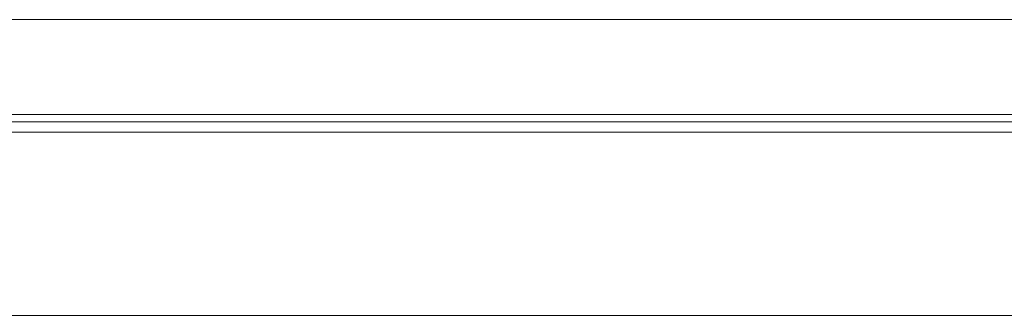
# Model space of a CAD drawing. Header units: millimetres. Extents: x 8 to 529, y 592 to 778.
# Tile 5 of 52: x 340 to 374, y 624 to 634. Entities that reach past the tile are written whole.
import ezdxf

# ---------------------------------------------------------------- set-up
doc = ezdxf.new("R2010")
doc.units = ezdxf.units.MM
doc.layers.add('OUT', color=3, linetype='Continuous')

msp = doc.modelspace()

# ---------------------------------------------------------------- linework, layer by layer
at = {"layer": 'OUT', "color": 0, "linetype": 'Continuous', "lineweight": 15}
for p, q in [((459.887, 633.885), (319.887, 633.885)), ((248.629, 630.382), (528.887, 630.382)), ((459.887, 630.635), (319.887, 630.635)), ((248.85, 630.028), (528.887, 630.028)), ((250.49, 623.735), (528.887, 623.735))]:
    msp.add_line(p, q, dxfattribs=at)

doc.saveas('drawing.dxf')
